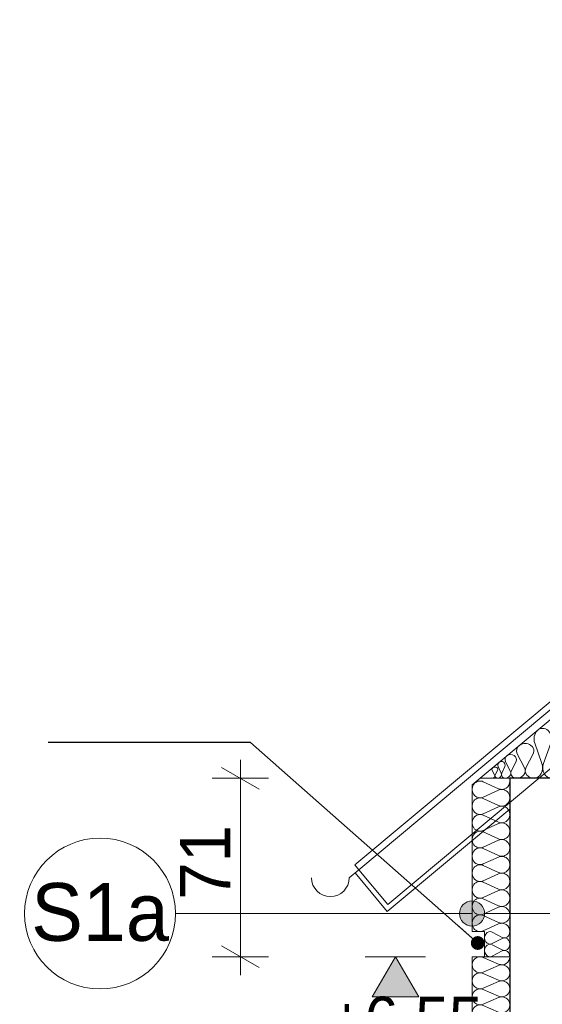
# Model space of a CAD drawing. Extents: x -149893 to 127691, y 5328 to 37028.
# Tile 65 of 88: x 66270 to 68348, y 27274 to 31190. Entities that reach past the tile are written whole.
import ezdxf

# ---------------------------------------------------------------- set-up
doc = ezdxf.new("R2010")
doc.units = 0
doc.header["$MEASUREMENT"] = 0
for name, color, linetype, lineweight, true_color in [('arch izolacje_Nr_Pióra__3', 7, 'Continuous', 13, 0xff6600), ('Arch ocieplenie_Nr_Pióra__22', 7, 'Continuous', 9, 0x7f7f7f), ('Arch ocieplenie_Nr_Pióra__24', 7, 'Continuous', 13, 0x029e21), ('Arch ocieplenie_Nr_Pióra__4', 7, 'Continuous', 9, 0x029e21)]:
    doc.layers.add(name, color=color, linetype=linetype, lineweight=lineweight, true_color=true_color)
for name, color, linetype in [('Arch ocieplenie', 7, 'Continuous'), ('Arch opisy', 7, 'Continuous'), ('Arch wymiary', 7, 'Continuous')]:
    doc.layers.add(name, color=color, linetype=linetype)
for name, color, linetype, lineweight in [('Arch opisy_Nr_Pióra__1', 7, 'Continuous', 25), ('Arch opisy_Nr_Pióra__21', 7, 'Continuous', 13), ('Arch wymiary_Nr_Pióra__21', 7, 'Continuous', 13), ('Arch wymiary_Nr_Pióra__5', 7, 'Continuous', 13), ('INWENT DACH_Nr_Pióra__21', 7, 'Continuous', 13), ('INWENT KONST. DREWNIANA_Nr_Pióra__21', 7, 'Continuous', 13), ('INWENT.ŚCIANY_Nr_Pióra__1', 7, 'Continuous', 25)]:
    doc.layers.add(name, color=color, linetype=linetype, lineweight=lineweight)
doc.styles.add('GENERATED_STYLE_1', font='txt')
doc.styles.add('GENERATED_STYLE_3', font='txt')
doc.styles.add('GENERATED_STYLE_4', font='txt')
doc.dimstyles.new('GENERATED_STYLE__2', dxfattribs={"dimtxt": 200, "dimasz": 114, "dimexe": 0.18, "dimexo": 0, "dimgap": 0.09, "dimtad": 1, "dimdec": 0, "dimlfac": 0.1, "dimzin": 0, "dimdsep": 46, "dimtxsty": 'GENERATED_STYLE_1', "dimblk": 'ARROWHEAD_2', "dimblk1": 'ARROWHEAD_2', "dimblk2": 'ARROWHEAD_2', "dimcen": 0.09, "dimclrd": 7, "dimclre": 7, "dimclrt": 7, "dimazin": 0, "dimtfac": 1, "dimtdec": 4, "dimtmove": 0, "dimatfit": 3, "dimfxl": 0, "dimtolj": 1, "dimtzin": 0, "dimarcsym": 0})
doc.dimstyles.new('GENERATED_STYLE__8', dxfattribs={"dimtxt": 0.18, "dimasz": 109.44, "dimexe": 0.18, "dimexo": 0.0625, "dimgap": 0.09, "dimtad": 0, "dimtih": 1, "dimtoh": 1, "dimdec": 4, "dimzin": 0, "dimdsep": 46, "dimcen": 0.09, "dimadec": 0, "dimazin": 0, "dimtfac": 1, "dimtdec": 4, "dimtmove": 0, "dimatfit": 3, "dimldrblk": 'ARROWHEAD_11', "dimfxl": 0, "dimtolj": 1, "dimtzin": 0, "dimarcsym": 0})

# ---------------------------------------------------------------- blocks, each defined once
blk = doc.blocks.new('Izolacja cieplna 14_11', base_point=(68218.8, 27462.8))
at = {"layer": 'Arch ocieplenie_Nr_Pióra__22', "linetype": 'Continuous'}
for p, q in [((68113.5, 27460.2), (68174.1, 27433.6)), ((68174.1, 27428.3), (68113.5, 27401.8)), ((68113.5, 27396.4), (68174.1, 27369.9)), ((68174.1, 27364.5), (68113.5, 27338)), ((68113.5, 27332.7), (68174.1, 27306.1)), ((68174.1, 27300.8), (68113.5, 27274.3)), ((68113.5, 27268.9), (68174.1, 27242.4)), ((68174.1, 27237), (68113.5, 27210.5)), ((68113.5, 27205.2), (68174.1, 27178.6)), ((68174.1, 27173.3), (68113.5, 27146.8)), ((68113.5, 27141.4), (68174.1, 27114.9)), ((68174.1, 27109.5), (68113.5, 27083)), ((68113.5, 27077.7), (68174.1, 27051.1)), ((68174.1, 27045.8), (68113.5, 27019.3)), ((68113.5, 27013.9), (68174.1, 26987.4)), ((68174.1, 26982), (68113.5, 26955.5)), ((68113.5, 26950.2), (68174.1, 26923.6)), ((68174.1, 26918.3), (68113.5, 26891.8)), ((68113.5, 26886.4), (68174.1, 26859.9)), ((68174.1, 26854.5), (68113.5, 26828)), ((68113.5, 26822.7), (68174.1, 26796.1)), ((68174.1, 26790.8), (68113.5, 26764.3)), ((68113.5, 26758.9), (68174.1, 26732.4)), ((68174.1, 26727), (68113.5, 26700.5)), ((68113.5, 26695.2), (68174.1, 26668.6)), ((68174.1, 26663.3), (68113.5, 26636.8)), ((68113.5, 26631.4), (68174.1, 26604.9)), ((68174.1, 26599.5), (68113.5, 26573)), ((68113.5, 26567.7), (68174.1, 26541.1)), ((68174.1, 26535.8), (68113.5, 26509.3)), ((68113.5, 26503.9), (68174.1, 26477.4)), ((68174.1, 26472), (68113.5, 26445.5))]:
    blk.add_line(p, q, dxfattribs=at)
for centre, start_param, end_param in [((68100.7, 27431), 1.158003, 5.125183), ((68186.9, 27462.8), 4.299596, 6.283185), ((68186.9, 27399.1), 4.299595, 8.266774), ((68100.7, 27367.2), 1.158003, 5.125183), ((68100.7, 27303.5), 1.158003, 5.125183), ((68186.9, 27335.3), 4.299595, 8.266774), ((68186.9, 27271.6), 4.299595, 8.266774), ((68100.7, 27239.7), 1.158003, 5.125183), ((68186.9, 27207.8), 4.299595, 8.266774), ((68100.7, 27176), 1.158003, 5.125183), ((68100.7, 27112.2), 1.158003, 5.125183), ((68186.9, 27144.1), 4.299595, 8.266774), ((68186.9, 27080.3), 4.299595, 8.266774), ((68100.7, 27048.5), 1.158003, 5.125183), ((68186.9, 27016.6), 4.299595, 8.266774), ((68100.7, 26984.7), 1.158003, 5.125183), ((68186.9, 26952.8), 4.299595, 8.266774), ((68100.7, 26921), 1.158003, 5.125183), ((68186.9, 26889.1), 4.299595, 8.266774), ((68100.7, 26857.2), 1.158003, 5.125183), ((68100.7, 26793.5), 1.158003, 5.125183), ((68186.9, 26825.3), 4.299595, 8.266774), ((68186.9, 26761.6), 4.299595, 8.266774), ((68100.7, 26729.7), 1.158003, 5.125183), ((68186.9, 26697.8), 4.299595, 8.266774), ((68100.7, 26666), 1.158003, 5.125183), ((68100.7, 26602.2), 1.158003, 5.125183), ((68186.9, 26634.1), 4.299595, 8.266774), ((68186.9, 26570.3), 4.299595, 8.266774), ((68100.7, 26538.5), 1.158003, 5.125183), ((68186.9, 26506.6), 4.299595, 8.266774), ((68100.7, 26474.7), 1.158003, 5.125183), ((68186.9, 26442.8), 0, 1.983589)]:
    blk.add_ellipse(centre, major_axis=(31.9, 0), ratio=0.999163, start_param=start_param, end_param=end_param, dxfattribs=at)
blk = doc.blocks.new('Izolacja cieplna 14_12', base_point=(68218.8, 27562.8))
at = {"layer": 'Arch ocieplenie_Nr_Pióra__4', "linetype": 'Continuous'}
for p, q in [((68174.1, 28131.3), (68113.5, 28159)), ((68113.5, 28098), (68174.1, 28125.7)), ((68174.1, 28064.7), (68113.5, 28092.4)), ((68113.5, 28031.5), (68174.1, 28059.1)), ((68174.1, 27998.2), (68113.5, 28025.9)), ((68113.5, 27964.9), (68174.1, 27992.6)), ((68174.1, 27931.6), (68113.5, 27959.3)), ((68113.5, 27898.4), (68174.1, 27926.1)), ((68174.1, 27865.1), (68113.5, 27892.8)), ((68113.5, 27831.8), (68174.1, 27859.5)), ((68174.1, 27798.5), (68113.5, 27826.2)), ((68113.5, 27765.3), (68174.1, 27793)), ((68174.1, 27732), (68113.5, 27759.7)), ((68113.5, 27698.7), (68174.1, 27726.4)), ((68174.1, 27665.4), (68113.5, 27693.1)), ((68113.5, 27632.2), (68174.1, 27659.9)), ((68174.1, 27598.9), (68113.5, 27626.6)), ((68113.5, 27565.6), (68174.1, 27593.3))]:
    blk.add_line(p, q, dxfattribs=at)
for centre, start_param, end_param in [((68100.7, 28128.5), 5.870392, 9.837571), ((68186.9, 28161.8), 2.7288, 4.712389), ((68186.9, 28095.2), 2.7288, 6.695979), ((68100.7, 28061.9), 5.870392, 9.837571), ((68186.9, 28028.7), 2.7288, 6.695979), ((68100.7, 27995.4), 5.870392, 9.837571), ((68100.7, 27928.8), 5.870392, 9.837571), ((68186.9, 27962.1), 2.7288, 6.695979), ((68186.9, 27895.6), 2.7288, 6.695979), ((68100.7, 27862.3), 5.870392, 9.837571), ((68186.9, 27829), 2.7288, 6.695979), ((68100.7, 27795.7), 5.870392, 9.837571), ((68186.9, 27762.5), 2.7288, 6.695979), ((68100.7, 27729.2), 5.870392, 9.837571), ((68186.9, 27695.9), 2.7288, 6.695979), ((68100.7, 27662.7), 5.870392, 9.837571), ((68186.9, 27629.4), 2.7288, 6.695979), ((68100.7, 27596.1), 5.870392, 9.837571), ((68186.9, 27562.8), 4.712389, 6.695979)]:
    blk.add_ellipse(centre, major_axis=(0, 33.3), ratio=0.958785, start_param=start_param, end_param=end_param, dxfattribs=at)
blk = doc.blocks.new('Izolacja cieplna 14_20', base_point=(68218.8, 27462.8))
at = {"layer": 'Arch ocieplenie_Nr_Pióra__4', "linetype": 'Continuous'}
for p, q in [((68189, 27539.9), (68148.6, 27560.7)), ((68148.6, 27514.9), (68189, 27535.7)), ((68189, 27489.9), (68148.6, 27510.7)), ((68148.6, 27464.9), (68189, 27485.7))]:
    blk.add_line(p, q, dxfattribs=at)
for centre, start_param, end_param in [((68140.1, 27537.8), 5.870392, 9.837571), ((68197.5, 27562.8), 2.7288, 4.712389), ((68197.5, 27512.8), 2.7288, 6.695979), ((68140.1, 27487.8), 5.870392, 9.837571), ((68197.5, 27462.8), 4.712389, 6.695979)]:
    blk.add_ellipse(centre, major_axis=(0, 25), ratio=0.85072, start_param=start_param, end_param=end_param, dxfattribs=at)
blk = doc.blocks.new('Izolacja cieplna 14_54', base_point=(68314.9, 28172.8))
at = {"layer": 'Arch ocieplenie_Nr_Pióra__24', "linetype": 'Continuous'}
for p, q in [((68317.8, 28312.1), (68346.7, 28231.9)), ((68352.6, 28231.9), (68381.5, 28312.1))]:
    blk.add_line(p, q, dxfattribs=at)
for centre, start_param, end_param in [((68349.7, 28329), 4.299595, 8.266775), ((68314.9, 28215), 3.141593, 5.125182), ((68384.4, 28215), 1.158004, 3.141593)]:
    blk.add_ellipse(centre, major_axis=(0, 42.2), ratio=0.822716, start_param=start_param, end_param=end_param, dxfattribs=at)
blk = doc.blocks.new('Izolacja cieplna 14_55', base_point=(68245.5, 28172.8))
at = {"layer": 'Arch ocieplenie_Nr_Pióra__24', "linetype": 'Continuous'}
for p, q in [((68248.4, 28269.7), (68277.3, 28213.9)), ((68283.1, 28213.9), (68312, 28269.7))]:
    blk.add_line(p, q, dxfattribs=at)
for centre, start_param, end_param in [((68280.2, 28281.5), 5.870392, 9.837571), ((68245.5, 28202.2), 4.712389, 6.695979), ((68314.9, 28202.2), 2.7288, 4.712389)]:
    blk.add_ellipse(centre, major_axis=(34.7, 0), ratio=0.845467, start_param=start_param, end_param=end_param, dxfattribs=at)
blk = doc.blocks.new('Izolacja cieplna 14_56', base_point=(68200.2, 28172.8))
at = {"layer": 'Arch ocieplenie_Nr_Pióra__24', "linetype": 'Continuous'}
for p, q in [((68202.1, 28239.3), (68220.9, 28201)), ((68224.7, 28201), (68243.6, 28239.3))]:
    blk.add_line(p, q, dxfattribs=at)
for centre, start_param, end_param in [((68222.8, 28247.4), 5.870392, 9.837571), ((68200.2, 28193), 4.712389, 6.695979), ((68245.5, 28193), 2.7288, 4.712389)]:
    blk.add_ellipse(centre, major_axis=(22.7, 0), ratio=0.889437, start_param=start_param, end_param=end_param, dxfattribs=at)
blk = doc.blocks.new('Izolacja cieplna 14_57', base_point=(68171.3, 28172.8))
at = {"layer": 'Arch ocieplenie_Nr_Pióra__24', "linetype": 'Continuous'}
for p, q in [((68172.6, 28219.9), (68184.5, 28192.8)), ((68187, 28192.8), (68199, 28219.9))]:
    blk.add_line(p, q, dxfattribs=at)
for centre, start_param, end_param in [((68185.8, 28225.7), 5.870392, 9.837571), ((68171.3, 28187.1), 4.712389, 6.695979), ((68200.2, 28187.1), 2.7288, 4.712389)]:
    blk.add_ellipse(centre, major_axis=(14.4, 0), ratio=0.99085, start_param=start_param, end_param=end_param, dxfattribs=at)
blk = doc.blocks.new('Izolacja cieplna 14_58', base_point=(68147.7, 28172.8))
at = {"layer": 'Arch ocieplenie_Nr_Pióra__24', "linetype": 'Continuous'}
for p, q in [((68148.7, 28204.1), (68158.5, 28186.1)), ((68160.5, 28186.1), (68170.4, 28204.1))]:
    blk.add_line(p, q, dxfattribs=at)
for centre, start_param, end_param in [((68159.5, 28207.9), 5.870392, 9.837571), ((68147.7, 28182.3), 4.712389, 6.695979), ((68171.3, 28182.3), 2.7288, 4.712389)]:
    blk.add_ellipse(centre, major_axis=(11.8, 0), ratio=0.801282, start_param=start_param, end_param=end_param, dxfattribs=at)
blk = doc.blocks.new('Linia_43', base_point=(68068.8, 27634.7))
at = {"layer": 'Arch opisy_Nr_Pióra__21', "linetype": 'Continuous'}
blk.add_line((68068.8, 27634.7), (66889.8, 27634.7), dxfattribs=at)
blk.add_circle((66589.8, 27634.7), 300, dxfattribs=at)
blk = doc.blocks.new('Linia_44', base_point=(68648.8, 27634.7))
at = {"layer": 'Arch opisy_Nr_Pióra__21', "linetype": 'Continuous'}
for points in [[(68118.8, 27634.7), (68115, 27653.8), (68104.2, 27670), (68087.9, 27680.9), (68068.8, 27684.7), (68049.7, 27680.9), (68033.4, 27670), (68022.6, 27653.8), (68018.8, 27634.7), (68022.6, 27615.5), (68033.4, 27599.3), (68049.7, 27588.5), (68068.8, 27584.7), (68087.9, 27588.5), (68104.2, 27599.3), (68115, 27615.5)], [(68698.8, 27634.7), (68695, 27653.8), (68684.2, 27670), (68667.9, 27680.9), (68648.8, 27684.7), (68629.7, 27680.9), (68613.4, 27670), (68602.6, 27653.8), (68598.8, 27634.7), (68602.6, 27615.5), (68613.4, 27599.3), (68629.7, 27588.5), (68648.8, 27584.7), (68667.9, 27588.5), (68684.2, 27599.3), (68695, 27615.5)]]:
    blk.add_hatch(color=256, dxfattribs=at).paths.add_polyline_path(points, flags=0)
blk.add_line((68598.8, 27634.7), (68118.8, 27634.7), dxfattribs=at)
for centre in [(68068.8, 27634.7), (68648.8, 27634.7)]:
    blk.add_circle(centre, 50, dxfattribs=at)
blk = doc.blocks.new('*D313')
at = {"layer": 'Arch wymiary_Nr_Pióra__21', "linetype": 'Continuous'}
for p, q in [((67147.6, 28172.8), (67147.6, 28246.2)), ((67222.6, 28129.5), (67072.6, 28216.1)), ((67260.1, 28172.8), (67035.1, 28172.8)), ((67147.6, 27462.8), (67147.6, 28172.8)), ((67072.6, 27506.1), (67222.6, 27419.5)), ((67260.1, 27462.8), (67035.1, 27462.8)), ((67147.6, 27389.5), (67147.6, 27462.8))]:
    blk.add_line(p, q, dxfattribs=at)
at = {"layer": 'Arch wymiary_Nr_Pióra__21', "insert": (67107.6, 27689.8), "char_height": 200, "attachment_point": 7, "rotation": 90, "style": 'GENERATED_STYLE_1'}
blk.add_mtext('{71}', dxfattribs=at)
blk = doc.blocks.new('ARROWHEAD_2')
at = {"color": 0, "linetype": 'Continuous', "lineweight": 0}
for p, q in [((-0.378, -0.655), (0.378, 0.655)), ((0, 0), (-1, 0))]:
    blk.add_line(p, q, dxfattribs=at)
blk = doc.blocks.new('Wymiary_113', base_point=(67763.8, 27462.8))
at = {"layer": 'Arch wymiary_Nr_Pióra__5', "linetype": 'Continuous'}
blk.add_hatch(color=256, dxfattribs=at).paths.add_polyline_path([(67763.8, 27462.8), (67671, 27302.8), (67856.6, 27302.8)], flags=0)
for p, q in [((67763.8, 27462.8), (67643.8, 27462.8)), ((67763.8, 27462.8), (67671, 27302.8)), ((67763.8, 27462.8), (67883.8, 27462.8)), ((67856.6, 27302.8), (67763.8, 27462.8)), ((67671, 27302.8), (67856.6, 27302.8))]:
    blk.add_line(p, q, dxfattribs=at)
at = {"layer": 'Arch wymiary_Nr_Pióra__5', "insert": (67501.2, 27090.8), "char_height": 180, "attachment_point": 7, "style": 'GENERATED_STYLE_3'}
blk.add_mtext('{+6,55}', dxfattribs=at)
blk = doc.blocks.new('ARROWHEAD_11')
at = {"color": 0, "linetype": 'Continuous', "lineweight": 0}
blk.add_line((0, 0), (-1, 0), dxfattribs=at)
at = {"color": 0, "linetype": 'Continuous', "lineweight": 0, "const_width": 0.25, "flags": 128}
blk.add_lwpolyline([(-0.125, 0, 1), (0.125, 0, 1)], format="xyb", close=True, dxfattribs=at)

msp = doc.modelspace()

# ---------------------------------------------------------------- linework, layer by layer
at = {"layer": 'arch izolacje_Nr_Pióra__3', "linetype": 'Continuous'}
for p, q in [((68068.8, 28146.2), (68100.7, 28172.8)), ((68218.8, 28172.8), (68100.7, 28172.8)), ((68068.8, 28146.2), (68068.8, 27562.8)), ((68118.8, 27562.8), (68068.8, 27562.8)), ((68118.8, 27462.8), (68118.8, 27562.8)), ((68218.8, 27462.8), (68068.8, 27462.8)), ((68068.8, 27462.8), (68068.8, 26442.8))]:
    msp.add_line(p, q, dxfattribs=at)
at = {"layer": 'Arch ocieplenie_Nr_Pióra__24', "linetype": 'Continuous'}
msp.add_line((68100.7, 28172.8), (70068.8, 29817.6), dxfattribs=at)
at = {"layer": 'INWENT DACH_Nr_Pióra__21', "linetype": 'Continuous'}
for p, q in [((74033.8, 33202.8), (67602.8, 27828.4)), ((67731.7, 27642.9), (68218.8, 28050)), ((67618.8, 27809.2), (67580.4, 27777.2)), ((67618.8, 27809.2), (67602.8, 27828.4)), ((67603.5, 27796.4), (67731.7, 27642.9))]:
    msp.add_line(p, q, dxfattribs=at)
msp.add_arc((67505.4, 27777.2), 75, 180, 0, dxfattribs=at)
at = {"layer": 'INWENT KONST. DREWNIANA_Nr_Pióra__21', "linetype": 'Continuous'}
for p, q in [((74033.8, 33170.2), (67618.8, 27809.2)), ((70068.8, 29622.1), (67734.2, 27671.1)), ((67618.8, 27809.2), (67734.2, 27671.1))]:
    msp.add_line(p, q, dxfattribs=at)
at = {"layer": 'INWENT.ŚCIANY_Nr_Pióra__1', "linetype": 'Continuous'}
for p, q in [((68218.8, 28172.8), (68218.8, 26442.8)), ((68648.8, 28172.8), (68218.8, 28172.8))]:
    msp.add_line(p, q, dxfattribs=at)

# ---------------------------------------------------------------- block references
at = {"layer": 'Arch ocieplenie', "color": 104, "linetype": 'Continuous', "lineweight": 9, "true_color": 0x029e21}
for name, p in [('Izolacja cieplna 14_54', (68314.9, 28172.8)), ('Izolacja cieplna 14_55', (68245.5, 28172.8)), ('Izolacja cieplna 14_57', (68171.3, 28172.8)), ('Izolacja cieplna 14_56', (68200.2, 28172.8)), ('Izolacja cieplna 14_58', (68147.7, 28172.8)), ('Izolacja cieplna 14_12', (68218.8, 27562.8)), ('Izolacja cieplna 14_20', (68218.8, 27462.8)), ('Izolacja cieplna 14_11', (68218.8, 27462.8))]:
    msp.add_blockref(name, p, dxfattribs=at)
at = {"layer": 'Arch opisy', "linetype": 'Continuous'}
for name, p in [('Linia_43', (68068.8, 27634.7)), ('Linia_44', (68648.8, 27634.7))]:
    msp.add_blockref(name, p, dxfattribs=at)
at = {"layer": 'Arch wymiary', "linetype": 'Continuous'}
msp.add_blockref('Wymiary_113', (67763.8, 27462.8), dxfattribs=at)

# ---------------------------------------------------------------- texts
at = {"layer": 'Arch opisy_Nr_Pióra__1', "linetype": 'Continuous', "insert": (66589.8, 27756.1), "char_height": 230, "attachment_point": 2, "style": 'GENERATED_STYLE_4'}
msp.add_mtext('{S1a}', dxfattribs=at)

# ---------------------------------------------------------------- dimensions: what is measured, and where the dimension line sits
at = {"layer": 'Arch wymiary', "linetype": 'Continuous'}
dim = msp.add_linear_dim(base=(67147.6, 27462.8), p1=(68068.8, 27462.8), p2=(68100.7, 28172.8), angle=90, dimstyle='GENERATED_STYLE__2', dxfattribs=at)
dim.commit()
dim.dimension.update_dxf_attribs({"geometry": '*D313', "text_midpoint": (67007.6, 27841.6)})

# ---------------------------------------------------------------- leaders
at = {"layer": 'Arch opisy_Nr_Pióra__21', "linetype": 'Continuous', "annotation_type": 0, "has_hookline": 1, "hookline_direction": 1}
for points, text_width in [([(70208.8, 29257.8), (70208.8, 25587.5), (69033.1, 25587.5)], 2648.6), ([(68091.3, 27517.5), (67187.6, 28315.3), (66382.9, 28315.3)], 1782.9)]:
    msp.add_leader(points, dimstyle='GENERATED_STYLE__8', dxfattribs=dict(at, text_width=text_width))

doc.saveas('drawing.dxf')
